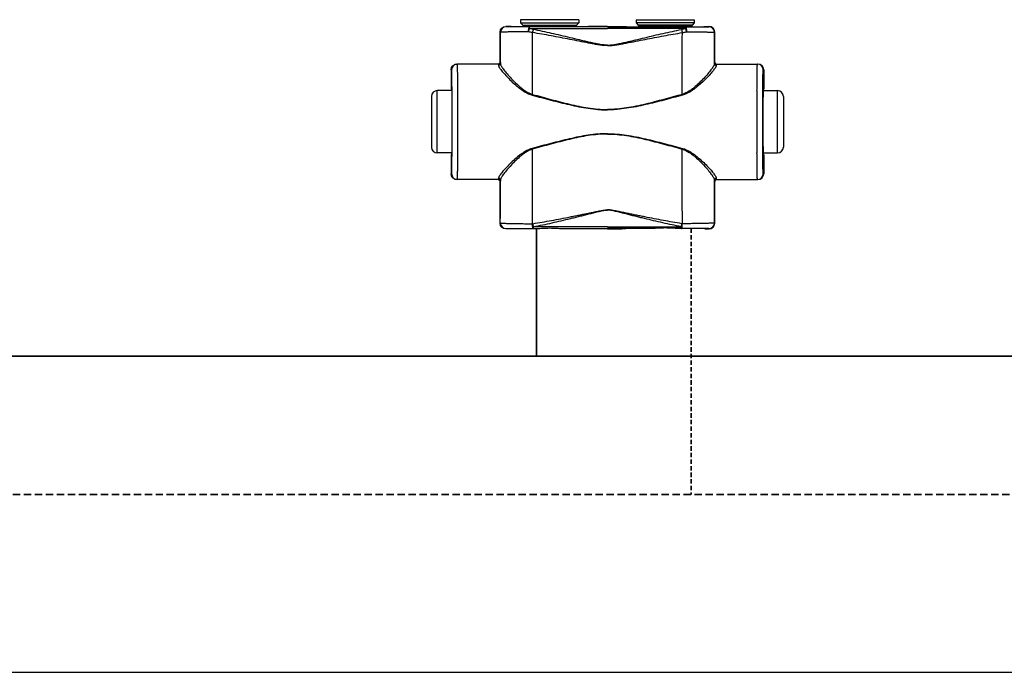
# Model space of a CAD drawing. Header units: millimetres. Extents: x 60394 to 199354, y 20895 to 166073.
# Tile 193 of 256: x 126342 to 126768, y 20895 to 21178. Entities that reach past the tile are written whole.
import ezdxf

# ---------------------------------------------------------------- set-up
doc = ezdxf.new("R2010")
doc.units = ezdxf.units.MM
doc.linetypes.add('VERDECKT', pattern=[9.525, 6.35, -3.175])
doc.layers.add('UT_SCHÉMA_PŘÍVOD', color=10, linetype='Continuous', lineweight=35)
doc.layers.add('UT_SCHÉMA_ZPÁTEČKA', color=172, linetype='VERDECKT', lineweight=35)

msp = doc.modelspace()

# ---------------------------------------------------------------- linework, layer by layer
at = {"color": 0, "linetype": 'Continuous'}
for p, q in [((126584.05, 21177.97), (126558.85, 21177.97)), ((126558.85, 21177.97), (126558.85, 21176.57)), ((126558.85, 21176.57), (126559.8, 21175.62)), ((126558.85, 21176.57), (126584.05, 21176.57)), ((126584.05, 21176.57), (126583.09, 21175.62)), ((126584.05, 21177.97), (126584.05, 21176.57)), ((126608.85, 21177.97), (126634.05, 21177.97)), ((126608.85, 21177.97), (126608.85, 21176.57)), ((126634.05, 21176.57), (126608.85, 21176.57)), ((126608.85, 21176.57), (126609.8, 21175.62)), ((126634.05, 21176.57), (126633.09, 21175.62)), ((126634.05, 21177.97), (126634.05, 21176.57)), ((126550.07, 21172.45), (126549.95, 21172.57)), ((126549.95, 21159.57), (126549.95, 21172.57)), ((126552.57, 21174.95), (126552.45, 21175.07)), ((126554.1, 21175.07), (126552.45, 21175.07)), ((126554.45, 21174.97), (126554.1, 21175.07)), ((126559.8, 21175.62), (126583.09, 21175.62)), ((126559.95, 21175.26), (126582.95, 21175.26)), ((126559.95, 21175.26), (126559.95, 21174.9)), ((126567.59, 21174.88), (126562.74, 21174.88)), ((126562.74, 21174.18), (126562.74, 21174.88)), ((126562.74, 21174.18), (126596.45, 21174.18)), ((126596.45, 21174.88), (126575.3, 21174.88)), ((126582.95, 21175.26), (126582.95, 21174.9)), ((126590.2, 21175.07), (126588.45, 21174.97)), ((126596.45, 21175.07), (126590.2, 21175.07)), ((126596.45, 21175.07), (126602.7, 21175.07)), ((126596.45, 21174.88), (126617.59, 21174.88)), ((126630.15, 21174.18), (126596.45, 21174.18)), ((126602.7, 21175.07), (126604.45, 21174.97)), ((126633.09, 21175.62), (126609.8, 21175.62)), ((126632.95, 21175.26), (126609.95, 21175.26)), ((126609.95, 21175.26), (126609.95, 21174.9)), ((126625.3, 21174.88), (126630.15, 21174.88)), ((126630.15, 21174.18), (126630.15, 21174.88)), ((126632.95, 21175.26), (126632.95, 21174.9)), ((126638.45, 21174.97), (126638.79, 21175.07)), ((126638.79, 21175.07), (126640.45, 21175.07)), ((126640.32, 21174.95), (126640.45, 21175.07)), ((126642.82, 21172.45), (126642.95, 21172.57)), ((126642.95, 21159.57), (126642.95, 21172.57)), ((126549.95, 21159.57), (126550.05, 21159.57)), ((126642.95, 21159.57), (126642.84, 21159.57)), ((126528.96, 21156.27), (126528.75, 21156.27)), ((126528.75, 21156.27), (126528.75, 21148.12)), ((126549.25, 21158.77), (126531.25, 21158.77)), ((126643.64, 21158.77), (126661.65, 21158.77)), ((126663.94, 21156.27), (126664.15, 21156.27)), ((126664.15, 21156.27), (126664.15, 21148.12)), ((126528.99, 21147.27), (126522.75, 21147.27)), ((126522.75, 21120.27), (126522.75, 21147.27)), ((126528.75, 21148.12), (126528.95, 21147.77)), ((126529.14, 21147.76), (126529.14, 21147.77)), ((126663.75, 21147.76), (126663.75, 21147.77)), ((126663.9, 21147.27), (126670.15, 21147.27)), ((126664.15, 21148.12), (126663.94, 21147.77)), ((126670.15, 21120.27), (126670.15, 21147.27)), ((126520.25, 21144.77), (126520.25, 21122.77)), ((126672.65, 21144.77), (126672.65, 21122.77)), ((126528.99, 21120.27), (126522.75, 21120.27)), ((126528.95, 21119.77), (126528.75, 21119.42)), ((126528.75, 21119.42), (126528.75, 21111.27)), ((126529.14, 21119.77), (126529.14, 21119.78)), ((126663.75, 21119.77), (126663.75, 21119.78)), ((126663.9, 21120.27), (126670.15, 21120.27)), ((126663.94, 21119.77), (126664.15, 21119.42)), ((126664.15, 21119.42), (126664.15, 21111.27)), ((126528.75, 21111.27), (126528.96, 21111.27)), ((126549.25, 21108.77), (126531.25, 21108.77)), ((126550.05, 21107.97), (126549.95, 21107.97)), ((126549.95, 21089.87), (126549.95, 21107.97)), ((126642.84, 21107.97), (126642.95, 21107.97)), ((126642.95, 21089.87), (126642.95, 21107.97)), ((126643.64, 21108.77), (126661.65, 21108.77)), ((126664.15, 21111.27), (126663.94, 21111.27)), ((126549.95, 21089.87), (126550.06, 21089.99)), ((126552.45, 21087.37), (126552.56, 21087.49)), ((126554.1, 21087.37), (126552.45, 21087.37)), ((126554.45, 21087.48), (126554.1, 21087.37)), ((126563.99, 21089.62), (126564.17, 21089.62)), ((126564.31, 21087.56), (126564.49, 21087.56)), ((126596.45, 21088.31), (126564.49, 21088.31)), ((126564.49, 21087.56), (126564.49, 21088.31)), ((126564.49, 21087.56), (126565.75, 21087.56)), ((126577.14, 21087.56), (126596.45, 21087.56)), ((126590.2, 21087.37), (126588.45, 21087.48)), ((126596.45, 21087.37), (126590.2, 21087.37)), ((126596.45, 21088.31), (126628.4, 21088.31)), ((126615.75, 21087.56), (126596.45, 21087.56)), ((126596.45, 21087.37), (126602.7, 21087.37)), ((126602.7, 21087.37), (126604.45, 21087.48)), ((126628.4, 21087.56), (126627.14, 21087.56)), ((126628.4, 21087.56), (126628.4, 21088.31)), ((126628.58, 21087.56), (126628.4, 21087.56)), ((126628.9, 21089.62), (126628.72, 21089.62)), ((126638.45, 21087.48), (126638.79, 21087.37)), ((126638.79, 21087.37), (126640.45, 21087.37)), ((126640.45, 21087.37), (126640.33, 21087.49)), ((126642.95, 21089.87), (126642.83, 21089.99))]:
    msp.add_line(p, q, dxfattribs=at)
msp.add_line((64740.61, 20895.36), (199354.39, 20895.36))
for centre, radius, start, end in [((126552.57, 21172.45), 2.5, 90.0025, 179.9975), ((126559.45, 21175.26), 0.5, 0, 45), ((126583.45, 21175.26), 0.5, 135, 180), ((126609.45, 21175.26), 0.5, 0, 45), ((126633.45, 21175.26), 0.5, 135, 180), ((126640.32, 21172.45), 2.5, 0.0025, 89.9975), ((126549.25, 21159.57), 0.8, 270.0036, 359.9972), ((126643.64, 21159.57), 0.8, 180.0028, 269.9964), ((126531.45, 21156.27), 2.5, 90.0022, 180.0011), ((126661.44, 21156.27), 2.5, 359.9989, 89.9978), ((126522.75, 21144.77), 2.5, 90, 180), ((124089.28, 21133.77), 2442.41, 359.68325, 0.31675), ((129103.61, 21133.77), 2442.41, 179.68325, 180.31675), ((126670.15, 21144.77), 2.5, 0, 90), ((126522.75, 21122.77), 2.5, 180, 270), ((126670.15, 21122.77), 2.5, 270, 0), ((126531.45, 21111.27), 2.5, 179.9989, 269.9978), ((126549.25, 21107.97), 0.8, 0.0028, 89.9964), ((126643.64, 21107.97), 0.8, 90.0036, 179.9972), ((126661.44, 21111.27), 2.5, 270.0022, 0.0011), ((126552.56, 21089.99), 2.5, 180.0025, 269.9975), ((126640.33, 21089.99), 2.5, 270.0025, 359.9975)]:
    msp.add_arc(centre, radius, start, end, dxfattribs=at)
at = {"color": 0, "linetype": 'Continuous', "extrusion": (0, 0, -1)}
for centre, major_axis, ratio, start_param, end_param in [((126552.45, 21172.57), (-1.77, 1.77), 0.999973, -0.785384, 0.785384), ((126571.45, 21174.97), (-17, 0), 0.005236, 4.941076, 6.283185), ((126571.45, 21174.97), (-17, 0), 0.005236, 3.141593, 4.483702), ((126549.15, 21159.57), (-0.8, 0), 0.999986, -3.141593, -1.659157), ((126531.25, 21156.27), (-2.5, 0), 0.999945, 0, 1.570796), ((126528.95, 21133.77), (0, 14), 0.010472, 0, 3.141593), ((126531.25, 21111.27), (-2.5, 0), 0.999945, -1.570796, 0), ((126549.15, 21107.97), (0.8, 0), 0.999986, -1.395381, 0), ((126552.45, 21089.87), (1.77, 1.77), 0.999973, -3.926977, -2.356208), ((126571.45, 21087.48), (-17, 0), 0.005236, 0, 1.229157), ((126571.45, 21087.48), (-17, 0), 0.005236, 1.912436, 3.141593)]:
    msp.add_ellipse(centre, major_axis=major_axis, ratio=ratio, start_param=start_param, end_param=end_param, dxfattribs=at)
at = {"color": 0, "linetype": 'Continuous'}
for centre, major_axis, ratio, start_param, end_param in [((126621.45, 21174.97), (17, 0), 0.005236, 3.141593, 4.483702), ((126621.45, 21174.97), (17, 0), 0.005236, 4.941076, 6.283185), ((126640.45, 21172.57), (1.77, 1.77), 0.999973, -0.785384, 0.785384), ((126643.75, 21159.57), (0.8, 0), 0.999986, -3.141593, -1.659157), ((126661.65, 21156.27), (2.5, 0), 0.999945, 0, 1.570796), ((126663.94, 21133.77), (0, 14), 0.010472, 0, 3.141593), ((126643.75, 21107.97), (-0.8, 0), 0.999986, -1.395381, 0), ((126661.65, 21111.27), (2.5, 0), 0.999945, -1.570796, 0), ((126621.45, 21087.48), (17, 0), 0.005236, 1.912436, 3.141593), ((126621.45, 21087.48), (17, 0), 0.005236, 0, 1.229157), ((126640.45, 21089.87), (-1.77, 1.77), 0.999973, -3.926977, -2.356208)]:
    msp.add_ellipse(centre, major_axis=major_axis, ratio=ratio, start_param=start_param, end_param=end_param, dxfattribs=at)
for points, knots in [([(126562.13, 21172.76), (126561.3, 21172.76), (126559.69, 21172.75), (126557.72, 21172.73), (126556.26, 21172.71), (126555.25, 21172.69), (126554.32, 21172.67), (126553.47, 21172.65), (126552.71, 21172.63), (126552.04, 21172.61), (126551.46, 21172.58), (126551.04, 21172.56), (126550.75, 21172.55), (126550.58, 21172.53), (126550.43, 21172.52), (126550.3, 21172.51), (126550.21, 21172.49), (126550.14, 21172.48), (126550.09, 21172.47), (126550.07, 21172.46), (126550.07, 21172.45)], [0, 0, 0, 0, 0.207034, 0.39928, 0.488214, 0.57154, 0.648707, 0.71921, 0.782588, 0.838437, 0.886403, 0.926186, 0.942933, 0.957549, 0.970012, 0.98031, 0.988432, 0.994377, 0.998178, 1, 1, 1, 1]), ([(126550.08, 21159.04), (126550.08, 21160.16), (126550.07, 21164.63), (126550.07, 21169.1), (126550.07, 21172.45)], [0, 0, 0, 0, 0.250733, 1, 1, 1, 1]), ([(126562.74, 21174.88), (126562.04, 21174.88), (126560.68, 21174.88), (126559.02, 21174.89), (126557.78, 21174.89), (126556.94, 21174.9), (126556.15, 21174.9), (126555.44, 21174.9), (126554.79, 21174.91), (126554.23, 21174.91), (126553.74, 21174.92), (126553.39, 21174.92), (126553.14, 21174.93), (126553, 21174.93), (126552.87, 21174.93), (126552.77, 21174.94), (126552.69, 21174.94), (126552.65, 21174.94), (126552.62, 21174.94), (126552.6, 21174.94), (126552.58, 21174.95), (126552.57, 21174.95), (126552.57, 21174.95), (126552.57, 21174.95)], [0, 0, 0, 0, 0.207653, 0.400343, 0.489423, 0.572844, 0.650059, 0.720565, 0.783909, 0.839692, 0.887568, 0.927242, 0.943927, 0.958477, 0.970869, 0.981088, 0.989117, 0.992306, 0.994945, 0.997032, 0.998568, 0.999554, 1, 1, 1, 1]), ([(126562.74, 21174.88), (126562.66, 21174.88), (126562.55, 21174.77), (126562.47, 21174.63), (126562.41, 21174.48), (126562.33, 21174.26), (126562.26, 21173.94), (126562.2, 21173.58), (126562.15, 21173.18), (126562.13, 21172.9), (126562.13, 21172.76)], [0, 0, 0, 0, 0.117156, 0.161001, 0.211236, 0.330442, 0.472834, 0.634922, 0.812344, 1, 1, 1, 1]), ([(126562.74, 21174.18), (126562.62, 21173.98), (126562.39, 21173.51), (126562.21, 21173.03), (126562.13, 21172.76)], [0, 0, 0, 0, 0.464895, 1, 1, 1, 1]), ([(126563.99, 21172.4), (126563.83, 21172.42), (126563.21, 21172.52), (126562.59, 21172.65), (126562.13, 21172.76)], [0, 0, 0, 0, 0.252579, 1, 1, 1, 1]), ([(126564.32, 21173.74), (126564.18, 21173.77), (126563.65, 21173.89), (126563.13, 21174.05), (126562.74, 21174.18)], [0, 0, 0, 0, 0.253704, 1, 1, 1, 1]), ([(126564.32, 21173.74), (126564.25, 21173.54), (126564.13, 21173.09), (126564.04, 21172.64), (126563.99, 21172.4)], [0, 0, 0, 0, 0.464569, 1, 1, 1, 1]), ([(126596.45, 21166.76), (126596.45, 21166.76), (126595.76, 21166.76), (126594.38, 21166.84), (126592.33, 21167.12), (126590.29, 21167.47), (126587.58, 21167.98), (126584.2, 21168.64), (126580.15, 21169.44), (126576.11, 21170.22), (126572.07, 21170.98), (126568.03, 21171.71), (126565.34, 21172.18), (126563.99, 21172.4)], [0.5000015, 0.5000015, 0.5000015, 0.5000015, 0.500002, 0.5313979, 0.5627848, 0.5941575, 0.6255147, 0.6881766, 0.7507583, 0.8132458, 0.8756245, 0.9378805, 1, 1, 1, 1]), ([(126564.01, 21145.63), (126564.01, 21147.87), (126564, 21156.79), (126564, 21165.72), (126563.99, 21172.4)], [0, 0, 0, 0, 0.250952, 1, 1, 1, 1]), ([(126596.45, 21166.94), (126596.45, 21166.94), (126596.1, 21166.94), (126595.41, 21166.97), (126594.04, 21167.1), (126592.34, 21167.38), (126590.31, 21167.81), (126588.3, 21168.26), (126586.29, 21168.74), (126583.62, 21169.37), (126580.29, 21170.17), (126576.29, 21171.12), (126572.3, 21172.03), (126568.31, 21172.91), (126565.65, 21173.47), (126564.32, 21173.74)], [0.499995, 0.499995, 0.499995, 0.499995, 0.4999958, 0.5157333, 0.5314718, 0.5629204, 0.5943483, 0.6257534, 0.6571339, 0.6884877, 0.7511054, 0.813586, 0.8759088, 0.9380534, 1, 1, 1, 1]), ([(126575.3, 21174.88), (126574.66, 21174.88), (126573.38, 21174.85), (126571.45, 21174.83), (126569.51, 21174.85), (126568.23, 21174.88), (126567.59, 21174.88)], [0, 0, 0, 0, 0.248355, 0.5, 0.751645, 1, 1, 1, 1]), ([(126596.45, 21166.94), (126596.45, 21166.94), (126596.79, 21166.94), (126597.48, 21166.97), (126598.85, 21167.1), (126600.55, 21167.38), (126602.58, 21167.81), (126604.59, 21168.26), (126606.6, 21168.74), (126609.27, 21169.37), (126612.6, 21170.17), (126616.6, 21171.12), (126620.59, 21172.03), (126624.58, 21172.91), (126627.24, 21173.47), (126628.57, 21173.74)], [0.499995, 0.499995, 0.499995, 0.499995, 0.4999958, 0.5157333, 0.5314718, 0.5629204, 0.5943483, 0.6257534, 0.6571339, 0.6884877, 0.7511054, 0.813586, 0.8759088, 0.9380534, 1, 1, 1, 1]), ([(126596.45, 21166.76), (126596.45, 21166.76), (126597.14, 21166.76), (126598.52, 21166.84), (126600.57, 21167.12), (126602.6, 21167.47), (126605.31, 21167.98), (126608.69, 21168.64), (126612.74, 21169.44), (126616.78, 21170.22), (126620.82, 21170.98), (126624.86, 21171.71), (126627.55, 21172.18), (126628.9, 21172.4)], [0.5000015, 0.5000015, 0.5000015, 0.5000015, 0.500002, 0.5313979, 0.5627848, 0.5941575, 0.6255147, 0.6881766, 0.7507583, 0.8132458, 0.8756245, 0.9378805, 1, 1, 1, 1]), ([(126617.59, 21174.88), (126618.23, 21174.88), (126619.51, 21174.85), (126621.45, 21174.83), (126623.38, 21174.85), (126624.66, 21174.88), (126625.3, 21174.88)], [0, 0, 0, 0, 0.248355, 0.5, 0.751645, 1, 1, 1, 1]), ([(126628.57, 21173.74), (126628.71, 21173.77), (126629.24, 21173.89), (126629.76, 21174.05), (126630.15, 21174.18)], [0, 0, 0, 0, 0.253704, 1, 1, 1, 1]), ([(126628.57, 21173.74), (126628.64, 21173.54), (126628.76, 21173.09), (126628.85, 21172.64), (126628.9, 21172.4)], [0, 0, 0, 0, 0.464569, 1, 1, 1, 1]), ([(126628.88, 21145.63), (126628.88, 21147.87), (126628.89, 21156.79), (126628.89, 21165.72), (126628.9, 21172.4)], [0, 0, 0, 0, 0.250952, 1, 1, 1, 1]), ([(126628.9, 21172.4), (126629.06, 21172.42), (126629.68, 21172.52), (126630.3, 21172.65), (126630.76, 21172.76)], [0, 0, 0, 0, 0.252579, 1, 1, 1, 1]), ([(126630.15, 21174.88), (126630.85, 21174.88), (126632.21, 21174.88), (126633.87, 21174.89), (126635.11, 21174.89), (126635.96, 21174.9), (126636.74, 21174.9), (126637.46, 21174.9), (126638.1, 21174.91), (126638.67, 21174.91), (126639.15, 21174.92), (126639.51, 21174.92), (126639.75, 21174.93), (126639.89, 21174.93), (126640.02, 21174.93), (126640.12, 21174.94), (126640.2, 21174.94), (126640.24, 21174.94), (126640.27, 21174.94), (126640.29, 21174.94), (126640.31, 21174.95), (126640.32, 21174.95), (126640.32, 21174.95), (126640.32, 21174.95)], [0, 0, 0, 0, 0.207653, 0.400343, 0.489423, 0.572844, 0.650059, 0.720565, 0.783909, 0.839692, 0.887568, 0.927242, 0.943927, 0.958477, 0.970869, 0.981088, 0.989117, 0.992306, 0.994945, 0.997032, 0.998568, 0.999554, 1, 1, 1, 1]), ([(126630.15, 21174.88), (126630.24, 21174.88), (126630.34, 21174.77), (126630.42, 21174.63), (126630.48, 21174.48), (126630.56, 21174.26), (126630.63, 21173.94), (126630.7, 21173.58), (126630.74, 21173.18), (126630.76, 21172.9), (126630.76, 21172.76)], [0, 0, 0, 0, 0.117156, 0.161001, 0.211236, 0.330442, 0.472834, 0.634922, 0.812344, 1, 1, 1, 1]), ([(126630.15, 21174.18), (126630.27, 21173.98), (126630.5, 21173.51), (126630.68, 21173.03), (126630.76, 21172.76)], [0, 0, 0, 0, 0.464895, 1, 1, 1, 1]), ([(126630.76, 21172.76), (126631.6, 21172.76), (126633.2, 21172.75), (126635.17, 21172.73), (126636.63, 21172.71), (126637.64, 21172.69), (126638.57, 21172.67), (126639.42, 21172.65), (126640.18, 21172.63), (126640.85, 21172.61), (126641.43, 21172.58), (126641.85, 21172.56), (126642.14, 21172.55), (126642.31, 21172.53), (126642.46, 21172.52), (126642.59, 21172.51), (126642.68, 21172.49), (126642.76, 21172.48), (126642.8, 21172.47), (126642.82, 21172.46), (126642.82, 21172.45)], [0, 0, 0, 0, 0.207034, 0.39928, 0.488214, 0.57154, 0.648707, 0.71921, 0.782588, 0.838437, 0.886403, 0.926186, 0.942933, 0.957549, 0.970012, 0.98031, 0.988432, 0.994377, 0.998178, 1, 1, 1, 1]), ([(126642.81, 21159.04), (126642.81, 21160.16), (126642.82, 21164.63), (126642.82, 21169.1), (126642.82, 21172.45)], [0, 0, 0, 0, 0.250733, 1, 1, 1, 1]), ([(126550.08, 21159.04), (126550.08, 21158.93), (126550.04, 21158.73), (126549.86, 21158.47), (126549.59, 21158.29), (126549.38, 21158.25), (126549.28, 21158.25)], [0, 0, 0, 0, 0.247572, 0.496581, 0.747591, 1, 1, 1, 1]), ([(126550.05, 21159.57), (126550.05, 21159.57), (126550.05, 21159.57), (126550.05, 21159.56), (126550.06, 21159.55), (126550.06, 21159.53), (126550.06, 21159.49), (126550.06, 21159.43), (126550.07, 21159.36), (126550.07, 21159.26), (126550.07, 21159.16), (126550.08, 21159.08), (126550.08, 21159.04)], [0, 0, 0, 0, 0.005057, 0.017214, 0.037015, 0.06455, 0.142921, 0.252392, 0.392925, 0.564459, 0.766871, 1, 1, 1, 1]), ([(126550.08, 21159.04), (126550.08, 21158.97), (126550.1, 21158.82), (126550.17, 21158.59), (126550.27, 21158.33), (126550.47, 21157.93), (126550.8, 21157.37), (126551.31, 21156.64), (126551.91, 21155.83), (126552.89, 21154.62), (126554.3, 21152.99), (126556.23, 21150.97), (126558.05, 21149.28), (126559.67, 21147.97), (126561.44, 21146.71), (126562.94, 21145.94), (126564.01, 21145.63)], [0, 0, 0, 0, 0.010286, 0.022433, 0.036551, 0.052653, 0.090607, 0.135698, 0.187142, 0.244158, 0.372094, 0.514728, 0.6685, 0.748767, 0.830965, 1, 1, 1, 1]), ([(126642.81, 21159.04), (126642.81, 21158.97), (126642.79, 21158.82), (126642.72, 21158.59), (126642.62, 21158.33), (126642.42, 21157.93), (126642.09, 21157.37), (126641.59, 21156.64), (126640.98, 21155.83), (126640, 21154.62), (126638.59, 21152.99), (126636.66, 21150.97), (126634.84, 21149.28), (126633.23, 21147.97), (126631.45, 21146.71), (126629.95, 21145.94), (126628.88, 21145.63)], [0, 0, 0, 0, 0.010286, 0.022433, 0.036551, 0.052653, 0.090607, 0.135698, 0.187142, 0.244158, 0.372094, 0.514728, 0.6685, 0.748767, 0.830965, 1, 1, 1, 1]), ([(126642.84, 21159.57), (126642.84, 21159.57), (126642.84, 21159.57), (126642.84, 21159.56), (126642.84, 21159.55), (126642.83, 21159.53), (126642.83, 21159.49), (126642.83, 21159.43), (126642.82, 21159.36), (126642.82, 21159.26), (126642.82, 21159.16), (126642.81, 21159.08), (126642.81, 21159.04)], [0, 0, 0, 0, 0.005057, 0.017214, 0.037015, 0.06455, 0.142921, 0.252392, 0.392925, 0.564459, 0.766871, 1, 1, 1, 1]), ([(126642.81, 21159.04), (126642.81, 21158.93), (126642.86, 21158.73), (126643.03, 21158.47), (126643.3, 21158.29), (126643.51, 21158.25), (126643.61, 21158.25)], [0, 0, 0, 0, 0.247572, 0.496581, 0.747591, 1, 1, 1, 1]), ([(126529.14, 21147.77), (126529.13, 21148.4), (126529.12, 21149.59), (126529.11, 21151.04), (126529.09, 21152.09), (126529.08, 21152.79), (126529.07, 21153.43), (126529.06, 21154.01), (126529.05, 21154.53), (126529.03, 21154.98), (126529.02, 21155.37), (126529.01, 21155.64), (126529, 21155.83), (126529, 21155.95), (126528.99, 21156.04), (126528.98, 21156.12), (126528.98, 21156.18), (126528.97, 21156.23), (126528.96, 21156.25), (126528.96, 21156.27), (126528.96, 21156.27)], [0, 0, 0, 0, 0.221931, 0.420259, 0.509783, 0.592499, 0.668149, 0.736495, 0.797321, 0.850436, 0.895675, 0.932895, 0.948462, 0.961984, 0.973451, 0.982856, 0.990196, 0.99547, 0.998697, 1, 1, 1, 1]), ([(126531.65, 21147.27), (126531.65, 21148.11), (126531.64, 21149.71), (126531.62, 21151.65), (126531.6, 21153.06), (126531.59, 21154.02), (126531.58, 21154.89), (126531.57, 21155.68), (126531.56, 21156.39), (126531.54, 21157), (126531.53, 21157.53), (126531.52, 21157.91), (126531.51, 21158.17), (126531.5, 21158.32), (126531.49, 21158.46), (126531.49, 21158.57), (126531.48, 21158.65), (126531.47, 21158.71), (126531.46, 21158.75), (126531.46, 21158.77), (126531.46, 21158.77), (126531.45, 21158.77)], [0, 0, 0, 0, 0.218984, 0.416191, 0.505653, 0.588551, 0.664564, 0.733396, 0.794781, 0.848478, 0.894279, 0.932006, 0.947796, 0.961515, 0.973152, 0.982695, 0.990138, 0.995479, 0.998726, 0.999584, 1, 1, 1, 1]), ([(126549.25, 21158.77), (126549.25, 21158.77), (126549.25, 21158.77), (126549.25, 21158.76), (126549.26, 21158.75), (126549.26, 21158.73), (126549.26, 21158.69), (126549.26, 21158.64), (126549.27, 21158.56), (126549.27, 21158.47), (126549.27, 21158.37), (126549.28, 21158.29), (126549.28, 21158.25)], [0, 0, 0, 0, 0.005122, 0.017304, 0.037118, 0.064661, 0.143035, 0.252499, 0.393016, 0.564526, 0.766907, 1, 1, 1, 1]), ([(126549.28, 21158.25), (126549.28, 21158.19), (126549.3, 21158.05), (126549.37, 21157.83), (126549.48, 21157.58), (126549.69, 21157.19), (126550.05, 21156.65), (126550.58, 21155.94), (126551.22, 21155.16), (126552.26, 21153.98), (126553.76, 21152.39), (126555.8, 21150.43), (126557.71, 21148.79), (126559.41, 21147.52), (126561.27, 21146.32), (126562.81, 21145.59), (126563.9, 21145.3)], [0, 0, 0, 0, 0.009694, 0.02127, 0.034861, 0.050494, 0.087694, 0.13227, 0.183417, 0.240322, 0.368483, 0.511765, 0.666448, 0.747227, 0.829948, 1, 1, 1, 1]), ([(126643.61, 21158.25), (126643.61, 21158.19), (126643.59, 21158.05), (126643.52, 21157.83), (126643.41, 21157.58), (126643.2, 21157.19), (126642.84, 21156.65), (126642.31, 21155.94), (126641.67, 21155.16), (126640.63, 21153.98), (126639.13, 21152.39), (126637.09, 21150.43), (126635.18, 21148.79), (126633.48, 21147.52), (126631.62, 21146.32), (126630.08, 21145.59), (126628.99, 21145.3)], [0, 0, 0, 0, 0.009694, 0.02127, 0.034861, 0.050494, 0.087694, 0.13227, 0.183417, 0.240322, 0.368483, 0.511765, 0.666448, 0.747227, 0.829948, 1, 1, 1, 1]), ([(126643.64, 21158.77), (126643.64, 21158.77), (126643.64, 21158.77), (126643.64, 21158.76), (126643.64, 21158.75), (126643.63, 21158.73), (126643.63, 21158.69), (126643.63, 21158.64), (126643.62, 21158.56), (126643.62, 21158.47), (126643.62, 21158.37), (126643.61, 21158.29), (126643.61, 21158.25)], [0, 0, 0, 0, 0.005122, 0.017304, 0.037118, 0.064661, 0.143035, 0.252499, 0.393016, 0.564526, 0.766907, 1, 1, 1, 1]), ([(126661.24, 21147.27), (126661.24, 21148.11), (126661.25, 21149.71), (126661.27, 21151.65), (126661.29, 21153.06), (126661.3, 21154.02), (126661.31, 21154.89), (126661.32, 21155.68), (126661.33, 21156.39), (126661.35, 21157), (126661.36, 21157.53), (126661.37, 21157.91), (126661.38, 21158.17), (126661.39, 21158.32), (126661.4, 21158.46), (126661.41, 21158.57), (126661.41, 21158.65), (126661.42, 21158.71), (126661.43, 21158.75), (126661.43, 21158.77), (126661.43, 21158.77), (126661.44, 21158.77)], [0, 0, 0, 0, 0.218984, 0.416191, 0.505653, 0.588551, 0.664564, 0.733396, 0.794781, 0.848478, 0.894279, 0.932006, 0.947796, 0.961515, 0.973152, 0.982695, 0.990138, 0.995479, 0.998726, 0.999584, 1, 1, 1, 1]), ([(126663.75, 21147.77), (126663.76, 21148.4), (126663.77, 21149.59), (126663.78, 21151.04), (126663.8, 21152.09), (126663.81, 21152.79), (126663.82, 21153.43), (126663.83, 21154.01), (126663.84, 21154.53), (126663.86, 21154.98), (126663.87, 21155.37), (126663.88, 21155.64), (126663.89, 21155.83), (126663.9, 21155.95), (126663.9, 21156.04), (126663.91, 21156.12), (126663.91, 21156.18), (126663.92, 21156.23), (126663.93, 21156.25), (126663.93, 21156.27), (126663.94, 21156.27)], [0, 0, 0, 0, 0.221931, 0.420259, 0.509783, 0.592499, 0.668149, 0.736495, 0.797321, 0.850436, 0.895675, 0.932895, 0.948462, 0.961984, 0.973451, 0.982856, 0.990196, 0.99547, 0.998697, 1, 1, 1, 1]), ([(126529.14, 21119.78), (126529.16, 21121.98), (126529.18, 21126.64), (126529.19, 21133.77), (126529.18, 21140.9), (126529.16, 21145.56), (126529.14, 21147.76)], [0, 0, 0, 0, 0.235226, 0.499987, 0.764754, 1, 1, 1, 1]), ([(126663.75, 21119.78), (126663.73, 21121.98), (126663.71, 21126.64), (126663.7, 21133.77), (126663.71, 21140.9), (126663.73, 21145.56), (126663.75, 21147.76)], [0, 0, 0, 0, 0.235226, 0.499987, 0.764754, 1, 1, 1, 1]), ([(126564.01, 21145.63), (126564, 21145.6), (126563.97, 21145.49), (126563.93, 21145.38), (126563.9, 21145.3)], [0, 0, 0, 0, 0.258378, 1, 1, 1, 1]), ([(126563.9, 21145.3), (126566.57, 21144.58), (126570.57, 21143.5), (126575.93, 21142.13), (126579.97, 21141.16), (126584.03, 21140.28), (126588.14, 21139.56), (126591.59, 21139.14), (126594.36, 21138.97), (126595.75, 21138.94), (126596.45, 21138.94), (126596.45, 21138.94)], [0, 0, 0, 0, 0.1245061, 0.1869228, 0.2494269, 0.3120016, 0.3746311, 0.4372993, 0.4686472, 0.4999998, 0.5, 0.5, 0.5, 0.5]), ([(126564.01, 21145.63), (126566.66, 21144.89), (126570.65, 21143.79), (126575.98, 21142.38), (126580.01, 21141.38), (126584.06, 21140.47), (126588.15, 21139.72), (126591.59, 21139.29), (126594.36, 21139.11), (126595.75, 21139.08), (126596.45, 21139.08), (126596.45, 21139.08)], [0, 0, 0, 0, 0.1244767, 0.1868883, 0.2493924, 0.3119715, 0.3746087, 0.437287, 0.4686409, 0.4999998, 0.5, 0.5, 0.5, 0.5]), ([(126628.88, 21145.63), (126626.23, 21144.89), (126622.25, 21143.79), (126616.91, 21142.38), (126612.88, 21141.38), (126608.83, 21140.47), (126604.74, 21139.72), (126601.3, 21139.29), (126598.53, 21139.11), (126597.14, 21139.08), (126596.45, 21139.08), (126596.45, 21139.08)], [0, 0, 0, 0, 0.1244767, 0.1868883, 0.2493924, 0.3119715, 0.3746087, 0.437287, 0.4686409, 0.4999998, 0.5, 0.5, 0.5, 0.5]), ([(126628.99, 21145.3), (126626.32, 21144.58), (126622.32, 21143.5), (126616.96, 21142.13), (126612.92, 21141.16), (126608.86, 21140.28), (126604.75, 21139.56), (126601.3, 21139.14), (126598.53, 21138.97), (126597.14, 21138.94), (126596.45, 21138.94), (126596.45, 21138.94)], [0, 0, 0, 0, 0.1245061, 0.1869228, 0.2494269, 0.3120016, 0.3746311, 0.4372993, 0.4686472, 0.4999998, 0.5, 0.5, 0.5, 0.5]), ([(126628.88, 21145.63), (126628.89, 21145.6), (126628.92, 21145.49), (126628.96, 21145.38), (126628.99, 21145.3)], [0, 0, 0, 0, 0.258378, 1, 1, 1, 1]), ([(126596.45, 21128.61), (126595.06, 21128.61), (126592.28, 21128.49), (126588.14, 21127.99), (126584.03, 21127.26), (126579.97, 21126.38), (126575.93, 21125.41), (126570.57, 21124.04), (126566.57, 21122.96), (126563.9, 21122.25)], [0.5, 0.5, 0.5, 0.5, 0.5626889, 0.6253582, 0.6879892, 0.7505657, 0.8130716, 0.8754902, 1, 1, 1, 1]), ([(126596.45, 21128.46), (126595.06, 21128.46), (126592.28, 21128.33), (126588.15, 21127.82), (126584.06, 21127.07), (126580.01, 21126.16), (126575.98, 21125.16), (126570.65, 21123.76), (126566.66, 21122.65), (126564.01, 21121.92)], [0.5, 0.5, 0.5, 0.5, 0.5627005, 0.6253799, 0.6880187, 0.7505997, 0.8131057, 0.8755193, 1, 1, 1, 1]), ([(126596.45, 21128.61), (126597.84, 21128.61), (126600.61, 21128.49), (126604.75, 21127.99), (126608.86, 21127.26), (126612.92, 21126.38), (126616.96, 21125.41), (126622.32, 21124.04), (126626.32, 21122.96), (126628.99, 21122.25)], [0.5, 0.5, 0.5, 0.5, 0.5626889, 0.6253582, 0.6879892, 0.7505657, 0.8130716, 0.8754902, 1, 1, 1, 1]), ([(126596.45, 21128.46), (126597.83, 21128.46), (126600.61, 21128.33), (126604.74, 21127.82), (126608.83, 21127.07), (126612.88, 21126.16), (126616.91, 21125.16), (126622.25, 21123.76), (126626.23, 21122.65), (126628.88, 21121.92)], [0.5, 0.5, 0.5, 0.5, 0.5627005, 0.6253799, 0.6880187, 0.7505997, 0.8131057, 0.8755193, 1, 1, 1, 1]), ([(126563.9, 21122.25), (126562.81, 21121.95), (126561.27, 21121.23), (126559.41, 21120.02), (126557.71, 21118.75), (126555.8, 21117.11), (126553.76, 21115.15), (126552.26, 21113.57), (126551.22, 21112.39), (126550.58, 21111.6), (126550.05, 21110.89), (126549.69, 21110.35), (126549.48, 21109.96), (126549.37, 21109.72), (126549.3, 21109.5), (126549.28, 21109.35), (126549.28, 21109.29)], [0, 0, 0, 0, 0.170052, 0.252774, 0.333553, 0.488235, 0.631517, 0.759678, 0.816583, 0.86773, 0.912306, 0.949506, 0.965139, 0.978731, 0.990306, 1, 1, 1, 1]), ([(126564.01, 21121.92), (126562.94, 21121.61), (126561.44, 21120.83), (126559.67, 21119.57), (126558.05, 21118.26), (126556.23, 21116.57), (126554.3, 21114.55), (126552.89, 21112.93), (126551.91, 21111.71), (126551.31, 21110.9), (126550.8, 21110.17), (126550.47, 21109.61), (126550.27, 21109.21), (126550.17, 21108.95), (126550.1, 21108.72), (126550.08, 21108.57), (126550.08, 21108.51)], [0, 0, 0, 0, 0.169036, 0.251233, 0.3315, 0.485272, 0.627906, 0.755842, 0.812858, 0.864302, 0.909393, 0.947347, 0.963449, 0.977567, 0.989714, 1, 1, 1, 1]), ([(126564.01, 21121.92), (126564, 21121.94), (126563.97, 21122.06), (126563.93, 21122.17), (126563.9, 21122.25)], [0, 0, 0, 0, 0.258378, 1, 1, 1, 1]), ([(126563.99, 21089.62), (126563.99, 21092.29), (126564, 21103.06), (126564, 21113.82), (126564.01, 21121.92)], [0, 0, 0, 0, 0.248459, 1, 1, 1, 1]), ([(126628.88, 21121.92), (126628.89, 21121.94), (126628.92, 21122.06), (126628.96, 21122.17), (126628.99, 21122.25)], [0, 0, 0, 0, 0.258378, 1, 1, 1, 1]), ([(126628.88, 21121.92), (126629.95, 21121.61), (126631.45, 21120.83), (126633.23, 21119.57), (126634.84, 21118.26), (126636.66, 21116.57), (126638.59, 21114.55), (126640, 21112.93), (126640.98, 21111.71), (126641.59, 21110.9), (126642.09, 21110.17), (126642.42, 21109.61), (126642.62, 21109.21), (126642.72, 21108.95), (126642.79, 21108.72), (126642.81, 21108.57), (126642.81, 21108.51)], [0, 0, 0, 0, 0.169036, 0.251233, 0.3315, 0.485272, 0.627906, 0.755842, 0.812858, 0.864302, 0.909393, 0.947347, 0.963449, 0.977567, 0.989714, 1, 1, 1, 1]), ([(126628.9, 21089.62), (126628.9, 21092.29), (126628.89, 21103.06), (126628.89, 21113.82), (126628.88, 21121.92)], [0, 0, 0, 0, 0.248459, 1, 1, 1, 1]), ([(126628.99, 21122.25), (126630.08, 21121.95), (126631.62, 21121.23), (126633.48, 21120.02), (126635.18, 21118.75), (126637.09, 21117.11), (126639.13, 21115.15), (126640.63, 21113.57), (126641.67, 21112.39), (126642.31, 21111.6), (126642.84, 21110.89), (126643.2, 21110.35), (126643.41, 21109.96), (126643.52, 21109.72), (126643.59, 21109.5), (126643.61, 21109.35), (126643.61, 21109.29)], [0, 0, 0, 0, 0.170052, 0.252774, 0.333553, 0.488235, 0.631517, 0.759678, 0.816583, 0.86773, 0.912306, 0.949506, 0.965139, 0.978731, 0.990306, 1, 1, 1, 1]), ([(126528.96, 21111.27), (126528.96, 21111.27), (126528.96, 21111.29), (126528.97, 21111.31), (126528.98, 21111.36), (126528.98, 21111.42), (126528.99, 21111.5), (126529, 21111.6), (126529, 21111.71), (126529.01, 21111.9), (126529.02, 21112.18), (126529.03, 21112.56), (126529.05, 21113.01), (126529.06, 21113.53), (126529.07, 21114.11), (126529.08, 21114.75), (126529.09, 21115.45), (126529.11, 21116.5), (126529.12, 21117.95), (126529.13, 21119.14), (126529.14, 21119.77)], [0, 0, 0, 0, 0.001303, 0.00453, 0.009804, 0.017144, 0.026549, 0.038016, 0.051538, 0.067105, 0.104325, 0.149564, 0.202679, 0.263505, 0.331851, 0.407501, 0.490217, 0.579741, 0.778069, 1, 1, 1, 1]), ([(126531.45, 21108.77), (126531.46, 21108.77), (126531.46, 21108.78), (126531.46, 21108.79), (126531.47, 21108.83), (126531.48, 21108.89), (126531.49, 21108.97), (126531.49, 21109.08), (126531.5, 21109.22), (126531.51, 21109.38), (126531.52, 21109.63), (126531.53, 21110.01), (126531.54, 21110.54), (126531.56, 21111.16), (126531.57, 21111.86), (126531.58, 21112.65), (126531.59, 21113.53), (126531.6, 21114.48), (126531.62, 21115.89), (126531.64, 21117.83), (126531.65, 21119.43), (126531.65, 21120.27)], [0, 0, 0, 0, 0.000416, 0.001274, 0.004521, 0.009862, 0.017305, 0.026849, 0.038485, 0.052204, 0.067994, 0.105721, 0.151522, 0.205219, 0.266604, 0.335437, 0.411449, 0.494347, 0.58381, 0.781016, 1, 1, 1, 1]), ([(126661.44, 21108.77), (126661.43, 21108.77), (126661.43, 21108.78), (126661.43, 21108.79), (126661.42, 21108.83), (126661.41, 21108.89), (126661.41, 21108.97), (126661.4, 21109.08), (126661.39, 21109.22), (126661.38, 21109.38), (126661.37, 21109.63), (126661.36, 21110.01), (126661.35, 21110.54), (126661.33, 21111.16), (126661.32, 21111.86), (126661.31, 21112.65), (126661.3, 21113.53), (126661.29, 21114.48), (126661.27, 21115.89), (126661.25, 21117.83), (126661.24, 21119.43), (126661.24, 21120.27)], [0, 0, 0, 0, 0.000416, 0.001274, 0.004521, 0.009862, 0.017305, 0.026849, 0.038485, 0.052204, 0.067994, 0.105721, 0.151522, 0.205219, 0.266604, 0.335437, 0.411449, 0.494347, 0.58381, 0.781016, 1, 1, 1, 1]), ([(126663.94, 21111.27), (126663.93, 21111.27), (126663.93, 21111.29), (126663.92, 21111.31), (126663.91, 21111.36), (126663.91, 21111.42), (126663.9, 21111.5), (126663.9, 21111.6), (126663.89, 21111.71), (126663.88, 21111.9), (126663.87, 21112.18), (126663.86, 21112.56), (126663.84, 21113.01), (126663.83, 21113.53), (126663.82, 21114.11), (126663.81, 21114.75), (126663.8, 21115.45), (126663.78, 21116.5), (126663.77, 21117.95), (126663.76, 21119.14), (126663.75, 21119.77)], [0, 0, 0, 0, 0.001303, 0.00453, 0.009804, 0.017144, 0.026549, 0.038016, 0.051538, 0.067105, 0.104325, 0.149564, 0.202679, 0.263505, 0.331851, 0.407501, 0.490217, 0.579741, 0.778069, 1, 1, 1, 1]), ([(126549.28, 21109.29), (126549.28, 21109.25), (126549.27, 21109.17), (126549.27, 21109.07), (126549.27, 21108.98), (126549.26, 21108.91), (126549.26, 21108.85), (126549.26, 21108.81), (126549.26, 21108.79), (126549.25, 21108.78), (126549.25, 21108.77), (126549.25, 21108.77), (126549.25, 21108.77)], [0, 0, 0, 0, 0.233093, 0.435474, 0.606984, 0.747501, 0.856965, 0.935339, 0.962882, 0.982696, 0.994878, 1, 1, 1, 1]), ([(126550.08, 21108.51), (126550.08, 21108.61), (126550.04, 21108.82), (126549.86, 21109.08), (126549.59, 21109.25), (126549.38, 21109.29), (126549.28, 21109.29)], [0, 0, 0, 0, 0.247572, 0.496581, 0.747591, 1, 1, 1, 1]), ([(126550.08, 21108.51), (126550.08, 21108.46), (126550.07, 21108.39), (126550.07, 21108.28), (126550.07, 21108.19), (126550.06, 21108.11), (126550.06, 21108.05), (126550.06, 21108.01), (126550.06, 21107.99), (126550.05, 21107.98), (126550.05, 21107.97), (126550.05, 21107.97), (126550.05, 21107.97)], [0, 0, 0, 0, 0.23313, 0.435541, 0.607074, 0.747608, 0.857079, 0.93545, 0.962985, 0.982786, 0.994943, 1, 1, 1, 1]), ([(126550.06, 21089.99), (126550.06, 21091.52), (126550.07, 21097.7), (126550.07, 21103.87), (126550.08, 21108.51)], [0, 0, 0, 0, 0.248801, 1, 1, 1, 1]), ([(126642.81, 21108.51), (126642.81, 21108.61), (126642.86, 21108.82), (126643.03, 21109.08), (126643.3, 21109.25), (126643.51, 21109.29), (126643.61, 21109.29)], [0, 0, 0, 0, 0.247572, 0.496581, 0.747591, 1, 1, 1, 1]), ([(126642.83, 21089.99), (126642.83, 21091.52), (126642.82, 21097.7), (126642.82, 21103.87), (126642.81, 21108.51)], [0, 0, 0, 0, 0.248801, 1, 1, 1, 1]), ([(126642.81, 21108.51), (126642.81, 21108.46), (126642.82, 21108.39), (126642.82, 21108.28), (126642.82, 21108.19), (126642.83, 21108.11), (126642.83, 21108.05), (126642.83, 21108.01), (126642.84, 21107.99), (126642.84, 21107.98), (126642.84, 21107.97), (126642.84, 21107.97), (126642.84, 21107.97)], [0, 0, 0, 0, 0.23313, 0.435541, 0.607074, 0.747608, 0.857079, 0.93545, 0.962985, 0.982786, 0.994943, 1, 1, 1, 1]), ([(126643.61, 21109.29), (126643.61, 21109.25), (126643.62, 21109.17), (126643.62, 21109.07), (126643.62, 21108.98), (126643.63, 21108.91), (126643.63, 21108.85), (126643.63, 21108.81), (126643.64, 21108.79), (126643.64, 21108.78), (126643.64, 21108.77), (126643.64, 21108.77), (126643.64, 21108.77)], [0, 0, 0, 0, 0.233093, 0.435474, 0.606984, 0.747501, 0.856965, 0.935339, 0.962882, 0.982696, 0.994878, 1, 1, 1, 1]), ([(126564.17, 21089.62), (126565.51, 21089.84), (126568.19, 21090.3), (126572.22, 21091.02), (126576.24, 21091.78), (126579.6, 21092.44), (126582.28, 21092.98), (126584.3, 21093.39), (126586.31, 21093.8), (126588.33, 21094.22), (126590.35, 21094.63), (126592.03, 21094.98), (126593.38, 21095.24), (126594.73, 21095.48), (126595.76, 21095.63), (126596.45, 21095.63)], [0, 0, 0, 0, 0.0621172, 0.1243716, 0.1867502, 0.2492392, 0.2805207, 0.3118245, 0.3431487, 0.3744915, 0.4058513, 0.4372266, 0.4529199, 0.4686172, 0.5, 0.5, 0.5, 0.5]), ([(126564.49, 21088.31), (126565.82, 21088.58), (126568.47, 21089.13), (126572.45, 21090), (126576.43, 21090.92), (126579.75, 21091.71), (126582.41, 21092.35), (126584.4, 21092.85), (126586.4, 21093.34), (126588.39, 21093.85), (126590.39, 21094.35), (126592.05, 21094.76), (126593.39, 21095.08), (126594.73, 21095.37), (126595.76, 21095.55), (126596.45, 21095.55)], [0, 0, 0, 0, 0.0619437, 0.1240868, 0.1864104, 0.2488944, 0.2801902, 0.3115184, 0.3428764, 0.3742614, 0.4056711, 0.4371032, 0.4528275, 0.4685577, 0.5, 0.5, 0.5, 0.5]), ([(126628.72, 21089.62), (126627.38, 21089.84), (126624.7, 21090.3), (126620.67, 21091.02), (126616.65, 21091.78), (126613.29, 21092.44), (126610.61, 21092.98), (126608.59, 21093.39), (126606.58, 21093.8), (126604.56, 21094.22), (126602.54, 21094.63), (126600.86, 21094.98), (126599.51, 21095.24), (126598.16, 21095.48), (126597.13, 21095.63), (126596.45, 21095.63)], [0, 0, 0, 0, 0.0621172, 0.1243716, 0.1867502, 0.2492392, 0.2805207, 0.3118245, 0.3431487, 0.3744915, 0.4058513, 0.4372266, 0.4529199, 0.4686172, 0.5, 0.5, 0.5, 0.5]), ([(126628.4, 21088.31), (126627.07, 21088.58), (126624.42, 21089.13), (126620.44, 21090), (126616.46, 21090.92), (126613.14, 21091.71), (126610.48, 21092.35), (126608.49, 21092.85), (126606.5, 21093.34), (126604.5, 21093.85), (126602.5, 21094.35), (126600.84, 21094.76), (126599.5, 21095.08), (126598.16, 21095.37), (126597.13, 21095.55), (126596.45, 21095.55)], [0, 0, 0, 0, 0.0619437, 0.1240868, 0.1864104, 0.2488944, 0.2801902, 0.3115184, 0.3428764, 0.3742614, 0.4056711, 0.4371032, 0.4528275, 0.4685577, 0.5, 0.5, 0.5, 0.5]), ([(126550.06, 21089.99), (126550.06, 21089.98), (126550.09, 21089.96), (126550.14, 21089.95), (126550.23, 21089.93), (126550.34, 21089.92), (126550.49, 21089.9), (126550.66, 21089.88), (126550.87, 21089.87), (126551.21, 21089.84), (126551.7, 21089.82), (126552.38, 21089.79), (126553.17, 21089.76), (126554.07, 21089.74), (126555.06, 21089.71), (126556.14, 21089.69), (126557.3, 21089.67), (126558.99, 21089.65), (126561.23, 21089.63), (126563.05, 21089.62), (126563.99, 21089.62)], [0, 0, 0, 0, 0.001901, 0.0058, 0.011886, 0.020197, 0.030732, 0.043479, 0.058422, 0.075536, 0.116153, 0.165047, 0.22186, 0.286169, 0.35749, 0.43527, 0.518903, 0.607727, 0.798032, 1, 1, 1, 1]), ([(126552.56, 21087.49), (126552.56, 21087.49), (126552.57, 21087.49), (126552.58, 21087.49), (126552.6, 21087.49), (126552.62, 21087.5), (126552.66, 21087.5), (126552.71, 21087.5), (126552.8, 21087.5), (126552.92, 21087.5), (126553.07, 21087.51), (126553.24, 21087.51), (126553.44, 21087.51), (126553.67, 21087.52), (126554.02, 21087.52), (126554.51, 21087.53), (126555.18, 21087.53), (126555.93, 21087.54), (126556.77, 21087.54), (126557.68, 21087.54), (126558.66, 21087.55), (126560.09, 21087.55), (126561.98, 21087.56), (126563.52, 21087.56), (126564.31, 21087.56)], [0, 0, 0, 0, 0.000442, 0.001439, 0.003, 0.005125, 0.007814, 0.011067, 0.019262, 0.029696, 0.04235, 0.057205, 0.074237, 0.093413, 0.114703, 0.163471, 0.220191, 0.284451, 0.355774, 0.433617, 0.517377, 0.606395, 0.797271, 1, 1, 1, 1]), ([(126564.31, 21087.56), (126564.29, 21087.56), (126564.25, 21087.6), (126564.22, 21087.65), (126564.2, 21087.72), (126564.17, 21087.8), (126564.14, 21087.95), (126564.08, 21088.28), (126564.02, 21088.86), (126563.99, 21089.35), (126563.99, 21089.62)], [0, 0, 0, 0, 0.03281, 0.058939, 0.09263, 0.134005, 0.182986, 0.302653, 0.616803, 1, 1, 1, 1]), ([(126564.49, 21087.56), (126564.47, 21087.56), (126564.43, 21087.6), (126564.4, 21087.65), (126564.37, 21087.72), (126564.35, 21087.8), (126564.31, 21087.95), (126564.25, 21088.28), (126564.2, 21088.86), (126564.17, 21089.35), (126564.17, 21089.62)], [0, 0, 0, 0, 0.032697, 0.058797, 0.092469, 0.133835, 0.182813, 0.302491, 0.616704, 1, 1, 1, 1]), ([(126564.49, 21088.31), (126564.43, 21088.51), (126564.31, 21088.94), (126564.21, 21089.38), (126564.17, 21089.62)], [0, 0, 0, 0, 0.463333, 1, 1, 1, 1]), ([(126565.75, 21087.56), (126566.21, 21087.56), (126567.15, 21087.59), (126568.56, 21087.68), (126570, 21087.75), (126571.45, 21087.78), (126572.89, 21087.75), (126574.33, 21087.68), (126575.74, 21087.59), (126576.68, 21087.56), (126577.14, 21087.56)], [0, 0, 0, 0, 0.12176, 0.246313, 0.372689, 0.5, 0.627311, 0.753687, 0.87824, 1, 1, 1, 1]), ([(126627.14, 21087.56), (126626.68, 21087.56), (126625.74, 21087.59), (126624.33, 21087.68), (126622.89, 21087.75), (126621.45, 21087.78), (126620, 21087.75), (126618.56, 21087.68), (126617.15, 21087.59), (126616.21, 21087.56), (126615.75, 21087.56)], [0, 0, 0, 0, 0.12176, 0.246313, 0.372689, 0.5, 0.627311, 0.753687, 0.87824, 1, 1, 1, 1]), ([(126628.4, 21087.56), (126628.42, 21087.56), (126628.46, 21087.6), (126628.49, 21087.65), (126628.52, 21087.72), (126628.54, 21087.8), (126628.58, 21087.95), (126628.64, 21088.28), (126628.69, 21088.86), (126628.72, 21089.35), (126628.72, 21089.62)], [0, 0, 0, 0, 0.032697, 0.058797, 0.092469, 0.133835, 0.182813, 0.302491, 0.616704, 1, 1, 1, 1]), ([(126628.4, 21088.31), (126628.47, 21088.51), (126628.58, 21088.94), (126628.68, 21089.38), (126628.72, 21089.62)], [0, 0, 0, 0, 0.463333, 1, 1, 1, 1]), ([(126628.58, 21087.56), (126628.6, 21087.56), (126628.64, 21087.6), (126628.67, 21087.65), (126628.69, 21087.72), (126628.72, 21087.8), (126628.76, 21087.95), (126628.82, 21088.28), (126628.87, 21088.86), (126628.9, 21089.35), (126628.9, 21089.62)], [0, 0, 0, 0, 0.03281, 0.058939, 0.09263, 0.134005, 0.182986, 0.302653, 0.616803, 1, 1, 1, 1]), ([(126640.33, 21087.49), (126640.33, 21087.49), (126640.32, 21087.49), (126640.31, 21087.49), (126640.29, 21087.49), (126640.27, 21087.5), (126640.23, 21087.5), (126640.18, 21087.5), (126640.09, 21087.5), (126639.97, 21087.5), (126639.82, 21087.51), (126639.65, 21087.51), (126639.45, 21087.51), (126639.22, 21087.52), (126638.87, 21087.52), (126638.38, 21087.53), (126637.71, 21087.53), (126636.96, 21087.54), (126636.12, 21087.54), (126635.21, 21087.54), (126634.23, 21087.55), (126632.8, 21087.55), (126630.91, 21087.56), (126629.37, 21087.56), (126628.58, 21087.56)], [0, 0, 0, 0, 0.000442, 0.001439, 0.003, 0.005125, 0.007814, 0.011067, 0.019262, 0.029696, 0.04235, 0.057205, 0.074237, 0.093413, 0.114703, 0.163471, 0.220191, 0.284451, 0.355774, 0.433617, 0.517377, 0.606395, 0.797271, 1, 1, 1, 1]), ([(126642.83, 21089.99), (126642.83, 21089.98), (126642.8, 21089.96), (126642.75, 21089.95), (126642.66, 21089.93), (126642.55, 21089.92), (126642.4, 21089.9), (126642.23, 21089.88), (126642.02, 21089.87), (126641.68, 21089.84), (126641.19, 21089.82), (126640.51, 21089.79), (126639.72, 21089.76), (126638.82, 21089.74), (126637.83, 21089.71), (126636.75, 21089.69), (126635.59, 21089.67), (126633.9, 21089.65), (126631.66, 21089.63), (126629.84, 21089.62), (126628.9, 21089.62)], [0, 0, 0, 0, 0.001901, 0.0058, 0.011886, 0.020197, 0.030732, 0.043479, 0.058422, 0.075536, 0.116153, 0.165047, 0.22186, 0.286169, 0.35749, 0.43527, 0.518903, 0.607727, 0.798032, 1, 1, 1, 1])]:
    msp.add_open_spline(points, degree=3, knots=knots, dxfattribs=at)
at = {"layer": 'UT_SCHÉMA_PŘÍVOD'}
for p, q in [((126565.75, 21087.56), (126565.75, 21032.25)), ((127284.8, 21032.25), (124968.46, 21032.25))]:
    msp.add_line(p, q, dxfattribs=at)
at = {"layer": 'UT_SCHÉMA_ZPÁTEČKA', "ltscale": 0.3}
msp.add_line((126632.79, 21087.54), (126632.79, 20972.34), dxfattribs=at)
at = {"layer": 'UT_SCHÉMA_ZPÁTEČKA', "ltscale": 0.5}
msp.add_line((127361.2, 20972.34), (125035.5, 20972.34), dxfattribs=at)

doc.saveas('drawing.dxf')
